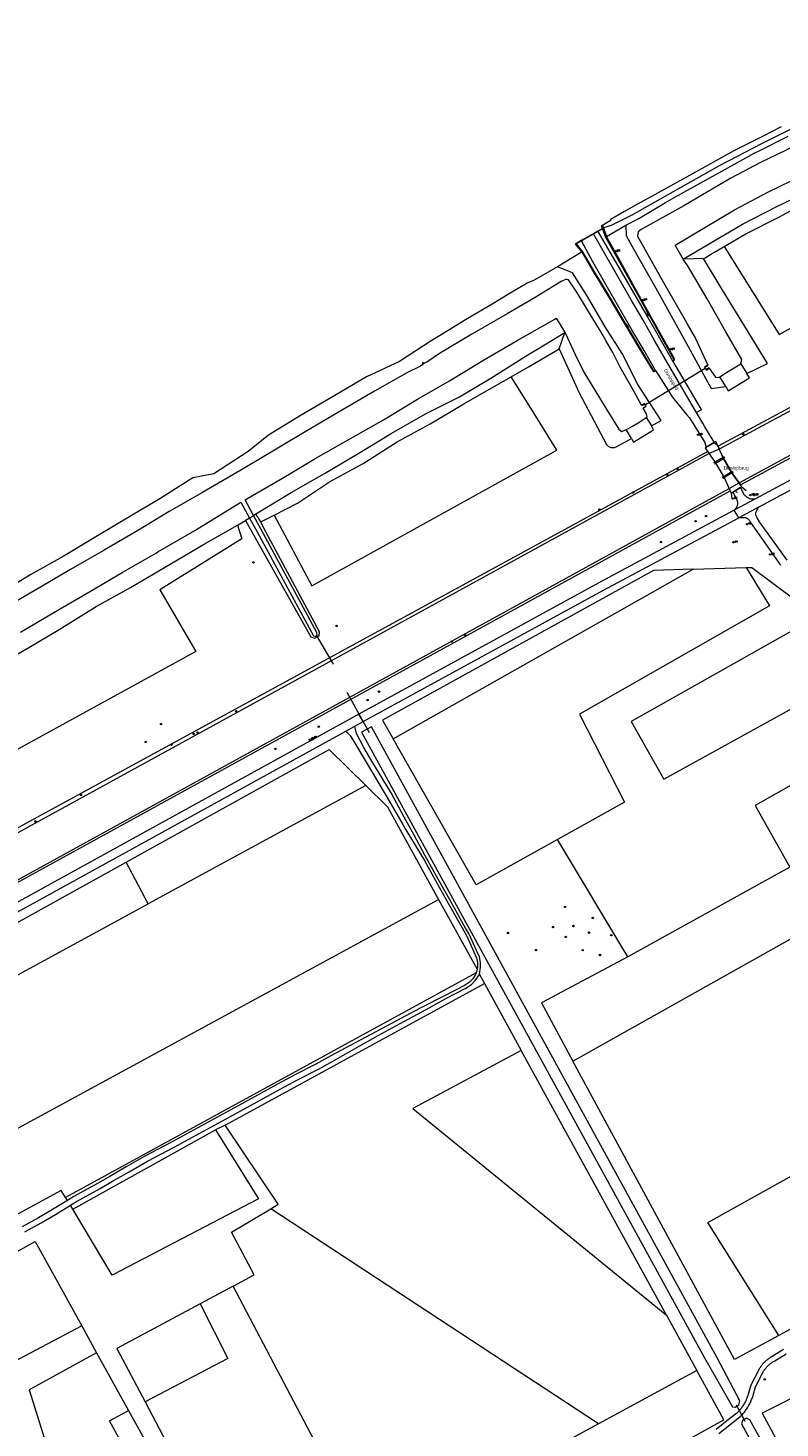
# Model space of a CAD drawing. Header units: metres. Extents: x 138165 to 154469, y 480134 to 494189.
# Tile 34 of 256: x 141341 to 141609, y 483975 to 484473. Entities that reach past the tile are written whole.
import ezdxf

# ---------------------------------------------------------------- set-up
doc = ezdxf.new("R2010")
doc.units = ezdxf.units.M
doc.header["$LTSCALE"] = 0.001
doc.header["$MEASUREMENT"] = 0
for name, color, linetype, lineweight in [('TOP-L-duiker', 7, 'Continuous', 0), ('TOP-L-terrein hoogteverschil grondkering', 7, 'Continuous', 0), ('TOP-L-topo objecten punt', 7, 'Continuous', 0), ('TOP-L-topo objecten vlak', 7, 'Continuous', 0), ('TOP-L-water remmingwerk', 7, 'Continuous', 0), ('TOP-T-topo huisnummering naamgeving', 7, 'Continuous', 0), ('TOP_L_ballustrade', 7, 'Continuous', 0)]:
    doc.layers.add(name, color=color, linetype=linetype, lineweight=lineweight)
doc.styles.add('Style-INTL_ISO', font='INTL_ISO.shx')
doc.styles.add('Style-STANDARD', font='STANDARD.shx')

# ---------------------------------------------------------------- blocks, each defined once
blk = doc.blocks.new('24')
at = {"layer": 'TOP-L-topo objecten punt', "color": 7, "linetype": 'Continuous', "lineweight": 0}
for radius in [0.025, 0.0182, 0.0115, 0.005]:
    blk.add_circle((0, 0), radius, dxfattribs=at)
blk = doc.blocks.new('304')
at = {"layer": 'TOP-L-topo objecten punt', "color": 7, "linetype": 'Continuous', "lineweight": 0}
blk.add_circle((0, 0), 0.0225, dxfattribs=at)
at = {"layer": 'TOP-L-topo objecten punt', "color": 7, "linetype": 'Continuous', "lineweight": 0, "style": 'Style-STANDARD'}
blk.add_text('ZM', height=0.054, dxfattribs=at).set_placement((0.043, 0))
blk = doc.blocks.new('121')
at = {"layer": 'TOP-L-topo objecten punt', "color": 7, "linetype": 'Continuous', "lineweight": 0}
blk.add_circle((0, 0), 0.025, dxfattribs=at)
at = {"layer": 'TOP-L-topo objecten punt', "color": 7, "linetype": 'Continuous', "lineweight": 0, "style": 'Style-STANDARD'}
blk.add_text('LD', height=0.06, dxfattribs=at).set_placement((0.0483, 0))
blk = doc.blocks.new('16')
at = {"layer": 'TOP-L-topo objecten punt', "color": 7, "linetype": 'Continuous', "lineweight": 0}
blk.add_circle((0, 0), 0.025, dxfattribs=at)
at = {"layer": 'TOP-L-topo objecten punt', "color": 7, "linetype": 'Continuous', "lineweight": 0, "style": 'Style-STANDARD'}
blk.add_text('LM', height=0.06, dxfattribs=at).set_placement((0.0483, 0))
blk = doc.blocks.new('10')
at = {"layer": 'TOP-L-topo objecten punt', "linetype": 'Continuous', "lineweight": 0}
blk.add_circle((0, 0), 0.0125, dxfattribs=at)
blk = doc.blocks.new('14')
at = {"layer": 'TOP-L-topo objecten punt', "color": 7, "linetype": 'Continuous', "lineweight": 0}
blk.add_circle((0, 0), 0.025, dxfattribs=at)
at = {"layer": 'TOP-L-topo objecten punt', "color": 7, "linetype": 'Continuous', "lineweight": 0, "style": 'Style-STANDARD'}
blk.add_text('VB', height=0.06, dxfattribs=at).set_placement((0.0483, 0))
blk = doc.blocks.new('11')
at = {"layer": 'TOP-L-topo objecten punt', "color": 7, "linetype": 'Continuous', "lineweight": 0}
blk.add_circle((0, 0), 0.025, dxfattribs=at)
at = {"layer": 'TOP-L-topo objecten punt', "color": 7, "linetype": 'Continuous', "lineweight": 0, "style": 'Style-STANDARD'}
blk.add_text('AB', height=0.06, dxfattribs=at).set_placement((0.0483, 0))

msp = doc.modelspace()

# ---------------------------------------------------------------- linework, layer by layer
at = {"layer": 'TOP-L-duiker', "flags": 128}
for points in [[(141582.46, 484351.78), (141582.37, 484351.72), (141582.25, 484351.65), (141560.96, 484338.73), (141560.79, 484338.63), (141560.71, 484338.57)], [(141443.79, 484256.84), (141449.91, 484246.63)], [(141454.7, 484236.58), (141462.75, 484222.33)], [(141593.25, 483983.35), (141596.35, 483977.52)]]:
    msp.add_lwpolyline(points, dxfattribs=at)
at = {"layer": 'TOP-L-terrein hoogteverschil grondkering', "flags": 128}
for points in [[(141591.47, 484307.4), (141591.69, 484305.45)], [(141595.26, 484309.59), (141596.76, 484308.31)]]:
    msp.add_lwpolyline(points, dxfattribs=at)
at = {"layer": 'TOP-L-topo objecten vlak', "flags": 128}
for points in [[(141588.96, 484395.03), (141596.71, 484399.56), (141608.58, 484405.61), (141621.49, 484412.52), (141632.86, 484418.47), (141645.76, 484425.43), (141656.92, 484430.74), (141669.73, 484436.37), (141680.55, 484442.25), (141693.94, 484448.19), (141706.44, 484453.28), (141712.87, 484456.62), (141719.51, 484459.55), (141725.38, 484461.73), (141731.37, 484463.58), (141737.8, 484465.52), (141744.15, 484467.72), (141751.7, 484469.75), (141759.49, 484470.37), (141766.67, 484470.71), (141773.75, 484471.92), (141778.71, 484472.7)], [(141931.64, 484466.31), (141833.65, 484446.27), (141817.02, 484447.81), (141586.77, 484324.01)], [(141936.32, 484465.62), (141834.61, 484444.91), (141817.56, 484447.02), (141587.23, 484322.98)], [(141594.23, 484311.05), (141766.55, 484404.36), (141793.75, 484418.52), (141798.91, 484421.78), (141804.38, 484424.48), (141810.1, 484426.59), (141816.02, 484428.09), (141819.86, 484428.73), (141908.14, 484447.28), (141908.91, 484444.92)], [(141625.3, 484443.08), (141602.49, 484431.62), (141587.23, 484423.74), (141558.84, 484407.66), (141556.34, 484406.31), (141548.74, 484402.47), (141545.99, 484401.68)], [(141588.96, 484395.03), (141595.71, 484384.23), (141608.46, 484363.79), (141747, 484440.66)], [(141609.24, 484437.52), (141602.79, 484434.29), (141592.44, 484428.99), (141578.77, 484421.48), (141565.42, 484414.14), (141557.01, 484409.51), (141553.3, 484407.37), (141548.45, 484404.57), (141548.6, 484404.29), (141545.2, 484402.29), (141545.36, 484402.02)], [(141553.96, 484402.56), (141558.64, 484405.01), (141568.13, 484410.64), (141569.78, 484411.61), (141572.29, 484413.1), (141572.72, 484413.34), (141589.18, 484422.35), (141599.85, 484428.32), (141601.34, 484429.06), (141611.73, 484434.21)], [(141613.92, 484430.66), (141601.83, 484424.88), (141591.38, 484419.37), (141574.64, 484409.47), (141559.41, 484401.1), (141558.42, 484400.21), (141558.17, 484398.68), (141567.34, 484382.29), (141575.52, 484368.05), (141575.66, 484367.62), (141578.76, 484362.38), (141583.09, 484352.87)], [(141574.39, 484390.59), (141571.47, 484395.56), (141592.66, 484408.09), (141604.76, 484414.45), (141616.91, 484420.35)], [(141834.76, 484420.84), (141832.81, 484420.65), (141820.7, 484418.69), (141819.92, 484418.52), (141807.1, 484414.85), (141794.74, 484409.87), (141770.05, 484397.62), (141723.59, 484371.98), (141670.23, 484343.01), (141599.81, 484305.27)], [(141574.39, 484390.59), (141574.73, 484390.77), (141595.44, 484403), (141607.41, 484409.19), (141620.02, 484415.21)], [(141601.39, 484302.49), (141671.71, 484340.26), (141733.31, 484373.78), (141771.63, 484394.87), (141785.11, 484401.86), (141808.18, 484411.98), (141810.63, 484412.78), (141822.65, 484415.91), (141834.93, 484417.77)], [(141542.44, 484399.58), (141541.5, 484399.04), (141538.11, 484397.11)], [(141544.01, 484400.48), (141542.44, 484399.58)], [(141579.1, 484336.06), (141577.59, 484338.66), (141568.94, 484353.44), (141564.22, 484361.62), (141560.1, 484368.84), (141555.93, 484376.11), (141551.62, 484383.56), (141546.84, 484391.86), (141542.62, 484399.26), (141542.44, 484399.58)], [(141545.7, 484401.45), (141544.01, 484400.48)], [(141544.01, 484400.48), (141544.18, 484400.15), (141548.31, 484393.03), (141553.14, 484384.7), (141557.5, 484377.17), (141561.8, 484369.74), (141565.91, 484362.61), (141570.63, 484354.4), (141570.71, 484354.45)], [(141545.36, 484402.02), (141545.7, 484402.22), (141545.99, 484401.68)], [(141545.36, 484402.02), (141545.7, 484401.45)], [(141571.13, 484354.74), (141567, 484362.23), (141556.95, 484380.19), (141546.86, 484398.36), (141545.7, 484401.45)], [(141545.99, 484401.68), (141547.08, 484398.53)], [(141547.08, 484398.53), (141553.96, 484402.56)], [(141553.96, 484402.56), (141554.12, 484398.92), (141556.27, 484395.01), (141564.67, 484380.2), (141574.8, 484361.89), (141584.3, 484344.59), (141589.52, 484345.22)], [(141594.23, 484311.05), (141594.73, 484310.34), (141766.93, 484403.22)], [(141536.18, 484396), (141536.01, 484395.87), (141538.13, 484393.32), (141538.27, 484393.09)], [(141538.11, 484397.11), (141536.18, 484396)], [(141536.18, 484396), (141538.3, 484393.45), (141543.07, 484385.47), (141544.46, 484383.15), (141548.26, 484376.85), (141553.58, 484367.91), (141558.84, 484359.12), (141563.95, 484350.57)], [(141564.56, 484350.92), (141560.45, 484358.01), (141556.12, 484365.44), (141551.52, 484373.5), (141547.48, 484380.51), (141546.86, 484381.58), (141542.25, 484389.58), (141538.3, 484396.79), (141538.11, 484397.11)], [(141571.13, 484354.74), (141571.43, 484354.88), (141567.25, 484362.34), (141562.19, 484371.44), (141557.21, 484380.34), (141552.03, 484389.67), (141547.08, 484398.53)], [(141581.65, 484390.76), (141582.17, 484391.06), (141584.44, 484392.39), (141585.57, 484393.05), (141588.96, 484395.03)], [(141538.27, 484393.09), (141537.83, 484392.82), (141529.63, 484387.75)], [(141538.27, 484393.09), (141542.88, 484385.36), (141543.94, 484383.61), (141548.07, 484376.74), (141553.4, 484367.8), (141558.65, 484359.01), (141563.76, 484350.46), (141563.95, 484350.57)], [(141581.65, 484390.76), (141574.39, 484390.59)], [(141594.86, 484353.37), (141595.19, 484354.89), (141589.52, 484364.68), (141582.88, 484376.38), (141576.1, 484387.9), (141574.39, 484390.59)], [(141596.96, 484349.89), (141604.31, 484353.42), (141597.49, 484364.76), (141595.28, 484368.43), (141588.23, 484379.74), (141581.65, 484390.76)], [(141529.63, 484387.75), (141523.33, 484384.16), (141521.12, 484382.91), (141518.86, 484382.03), (141513.69, 484378.92), (141507.99, 484375.49), (141507.6, 484375.25), (141496.4, 484368.56), (141488.27, 484363.62), (141484.76, 484361.49), (141473.47, 484354.21), (141461.8, 484348.68), (141450.48, 484342.12), (141438.47, 484335.13), (141426.91, 484327.94), (141419.69, 484322.11), (141407.41, 484314.24), (141399.99, 484312.8), (141388.63, 484305.63), (141377.77, 484299.23), (141365.44, 484291.87), (141353.84, 484284.86), (141342.38, 484278.42), (141330.9, 484271.49)], [(141563.05, 484331.24), (141566.52, 484333.15), (141558.19, 484346.02), (141552.65, 484356.96), (141546.62, 484366.43), (141540.3, 484377.22), (141535.01, 484385.66), (141529.63, 484387.75)], [(141559.5, 484338.6), (141558.26, 484341.05), (141556.2, 484344.72), (141552, 484352.11), (141549.35, 484357.39), (141546.89, 484361.58), (141544.57, 484365.52), (141541.4, 484370.73), (141538.21, 484376.02), (141536.29, 484379.21), (141533.63, 484383.18), (141533.1, 484383.31), (141532.83, 484383.33), (141532.57, 484383.3), (141530.95, 484382.58), (141521.69, 484376.91), (141511.82, 484371.15), (141499.16, 484363.88), (141487.7, 484357.02), (141483.18, 484353.94), (141482.24, 484353.56)], [(141421.61, 484299.43), (141418.58, 484305.04), (141421.2, 484306.56), (141431.86, 484312.73), (141443.72, 484319.76), (141455.27, 484326.36), (141467.79, 484333.4), (141479.91, 484340.78), (141491.22, 484347.29), (141503.12, 484354.53), (141515.38, 484361.59), (141528.67, 484369.25), (141529.2, 484369.55), (141532.17, 484364.75), (141532.26, 484364.6)], [(141422.41, 484299.95), (141427.17, 484302.83), (141434.98, 484307.55), (141446.83, 484314.34), (141458.42, 484321.23), (141470.56, 484328.55), (141482.71, 484335.6), (141494.87, 484341.63), (141505.96, 484348.19), (141511.43, 484351.67), (141517.24, 484355.37), (141519.17, 484356.53), (141520.91, 484357.59), (141523.15, 484358.94), (141524.4, 484359.7), (141532.23, 484364.43)], [(141530.28, 484358.69), (141532.23, 484364.43)], [(141532.23, 484364.43), (141532.26, 484364.6)], [(141532.26, 484364.6), (141532.53, 484364.13), (141536.06, 484356.39), (141539.07, 484350.42), (141542, 484345.53), (141547.22, 484336.98), (141551.48, 484330.13), (141552.56, 484329.28), (141554.08, 484330)], [(141513.25, 484348.73), (141519.54, 484352.34), (141530.28, 484358.69)], [(141530.28, 484358.69), (141537.37, 484342.98), (141547.05, 484324.71), (141547.78, 484323.96), (141548.74, 484323.55), (141549.94, 484323.59), (141550.5, 484323.81), (141555.95, 484326.82)], [(141570.71, 484354.45), (141571.13, 484354.74)], [(141481.64, 484353.15), (141481.55, 484353.01), (141480.91, 484352.54), (141476.3, 484350.23), (141464.54, 484343.66), (141453.42, 484337.08), (141440.55, 484329.48), (141429.66, 484323.05), (141418.47, 484316.31), (141403.42, 484307.6), (141391.59, 484300.86), (141380.65, 484294.18), (141368.5, 484287.1), (141356.52, 484280.18), (141344.99, 484273.45), (141333.77, 484266.91)], [(141482.24, 484353.56), (141481.7, 484353.84), (141481.64, 484353.15)], [(141481.64, 484353.15), (141481.8, 484353.06), (141481.91, 484353.12), (141481.85, 484353.24), (141482.14, 484353.42), (141482.19, 484353.33), (141482.31, 484353.39), (141482.24, 484353.56)], [(141563.95, 484350.57), (141564.56, 484350.92)], [(141564.56, 484350.92), (141569.12, 484343.68), (141570.46, 484341.54), (141573.48, 484337.76), (141575.71, 484335.23), (141576.64, 484334.18), (141579.05, 484330.38), (141582.07, 484325.35), (141582.11, 484325.27), (141582.49, 484323.72), (141585.42, 484325.36)], [(141579.1, 484336.06), (141579.22, 484336.13), (141580.79, 484337.02), (141580.88, 484337.06), (141579.31, 484339.73), (141570.71, 484354.45)], [(141583.09, 484352.87), (141581.92, 484352.17), (141582.25, 484351.65), (141582.26, 484351.62), (141582.61, 484351.12), (141583.66, 484351.77)], [(141583.66, 484351.77), (141583.59, 484351.87), (141582.64, 484351.3), (141582.12, 484352.12), (141583.08, 484352.66), (141583.09, 484352.87)], [(141583.66, 484351.77), (141585.82, 484348.64), (141586.51, 484348.48), (141587.19, 484348.62), (141587.4, 484348.76)], [(141587.4, 484348.76), (141590.13, 484350.45), (141594.86, 484353.37)], [(141589.52, 484345.22), (141590.42, 484343.72), (141597.92, 484348.32), (141596.96, 484349.89)], [(141594.86, 484353.37), (141596.96, 484349.89)], [(141428.92, 484299.54), (141442.34, 484274.38), (141529.42, 484322.6), (141521.96, 484334.67), (141513.25, 484348.73)], [(141428.92, 484299.54), (141437.17, 484303.75), (141448.54, 484311.44), (141460.38, 484317.76), (141460.6, 484317.88), (141472.61, 484325.61), (141484.44, 484332.03), (141496.34, 484339.05), (141507.73, 484345.57), (141513.25, 484348.73)], [(141589.52, 484345.22), (141587.4, 484348.76)], [(141560.17, 484337.51), (141561.24, 484338.18), (141560.96, 484338.73), (141560.96, 484338.73), (141560.62, 484339.24), (141559.5, 484338.6)], [(141559.5, 484338.6), (141559.61, 484338.48), (141560.56, 484339.03), (141560.79, 484338.63), (141561.04, 484338.21), (141560.13, 484337.63), (141560.17, 484337.51)], [(141561.26, 484334.2), (141561.51, 484334.37), (141561.29, 484335.56), (141560.17, 484337.51)], [(141585.42, 484325.36), (141584.64, 484326.67), (141582.11, 484330.88), (141581.33, 484332.23), (141579.1, 484336.06)], [(141554.08, 484330), (141554.63, 484330.26), (141556.3, 484331.15), (141558.31, 484332.33), (141560.38, 484333.61), (141561.26, 484334.2)], [(141555.95, 484326.82), (141554.08, 484330)], [(141555.95, 484326.82), (141556.75, 484325.54), (141563.87, 484329.85), (141563.05, 484331.24)], [(141561.26, 484334.2), (141563.05, 484331.24)], [(141582.21, 484323.48), (141585.76, 484318.26), (141588.9, 484312.87), (141591.47, 484307.4), (141592, 484307.71), (141594.76, 484309.32), (141595.26, 484309.59), (141591.73, 484314.59), (141588.6, 484319.96), (141586, 484325.7), (141582.21, 484323.48)], [(141585.42, 484325.36), (141586.77, 484324.01)], [(141583.6, 484321.45), (141583.12, 484322.15), (141031.85, 484021.71), (141031.02, 484021.38), (141030.71, 484021.25)], [(141583.6, 484321.45), (141583.6, 484321.44), (141035.56, 484021), (141035.4, 484020.17), (141035.09, 484019.39), (141034.65, 484018.67), (141034.17, 484018.13), (141033.61, 484017.66), (141032.98, 484017.29), (141032.84, 484017.22)], [(141587.23, 484322.98), (141583.6, 484321.45)], [(141586.77, 484324.01), (141587.23, 484322.98)], [(141587.23, 484322.98), (141588.6, 484319.96), (141591.73, 484314.59), (141594.23, 484311.05)], [(141588.96, 484320.3), (141589.13, 484320.01), (141588.86, 484319.85), (141588.69, 484320.14), (141588.96, 484320.3)], [(141591.89, 484315.09), (141592.06, 484314.81), (141591.79, 484314.65), (141591.62, 484314.93), (141591.89, 484315.09)], [(141590.69, 484309.05), (141594.23, 484311.05)], [(141037.69, 484007.94), (141037.93, 484008.1), (141041.24, 484008), (141058.1, 484016.23), (141590.69, 484309.05)], [(141039.86, 484003.91), (141066.27, 484020), (141591.07, 484308.24), (141590.69, 484309.05)], [(141599.81, 484305.27), (141599.43, 484305.22), (141599.06, 484305.2), (141598.7, 484305.23), (141598.33, 484305.29), (141597.98, 484305.39), (141597.64, 484305.53), (141597.31, 484305.7), (141597.01, 484305.91), (141596.72, 484306.14), (141596.47, 484306.4), (141596.24, 484306.69), (141594.76, 484309.32), (141592, 484307.71), (141593.4, 484305.07), (141593.46, 484304.94), (141593.57, 484304.62), (141593.64, 484304.3), (141593.68, 484303.97), (141593.68, 484303.64), (141593.65, 484303.31), (141593.58, 484302.98), (141593.48, 484302.66), (141593.35, 484302.36), (141593.19, 484302.07), (141592.99, 484301.8), (141592.78, 484301.55), (141592.53, 484301.32)], [(141599.81, 484305.27), (141592.53, 484301.32)], [(141338.64, 484257.89), (141351.11, 484265.24), (141362.95, 484272.18), (141374.84, 484279.11), (141387.01, 484286.19), (141387.54, 484286.49), (141400.74, 484294.03), (141417.07, 484304.17), (141420.15, 484298.51)], [(141421.61, 484299.43), (141422.41, 484299.95)], [(141424.19, 484297.13), (141422.41, 484299.95)], [(141592.53, 484301.32), (141544.33, 484275.44), (141458.98, 484228.82)], [(141594.21, 484298.61), (141592.53, 484301.32)], [(141601.39, 484302.49), (141594.21, 484298.61)], [(141611.38, 484283.55), (141601.55, 484297.18), (141600.65, 484298.6), (141600.51, 484298.84), (141600.4, 484299.09), (141600.32, 484299.35), (141600.26, 484299.62), (141600.23, 484299.9), (141600.23, 484300.18), (141600.26, 484300.45), (141600.32, 484300.72), (141600.4, 484300.99), (141600.51, 484301.24), (141600.65, 484301.48), (141600.8, 484301.77), (141600.99, 484302.04), (141601.2, 484302.29), (141601.39, 484302.49)], [(141415.9, 484296.01), (141417.36, 484291.09), (141388.21, 484272.96), (141401.06, 484251.06), (141179.97, 484129.89)], [(141330.76, 484246.21), (141341.68, 484252.51), (141352.4, 484258.93), (141365.61, 484267.02), (141377.85, 484273.82), (141389.92, 484280.96), (141403.78, 484289.16), (141415.9, 484296.01)], [(141415.9, 484296.01), (141418.76, 484297.62)], [(141420.15, 484298.51), (141418.76, 484297.62)], [(141418.76, 484297.62), (141420.98, 484293.66), (141441.97, 484256.29), (141443.21, 484255.8), (141444.89, 484256.68), (141445.01, 484258.04), (141425.14, 484295.1), (141424.19, 484297.13)], [(141420.15, 484298.51), (141422.81, 484293.61), (141442.93, 484256.6), (141443.63, 484256.49), (141444.24, 484256.91), (141444.02, 484257.85), (141424.28, 484294.48), (141421.61, 484299.43)], [(141420.15, 484298.51), (141421.61, 484299.43)], [(141424.19, 484297.13), (141428.92, 484299.54)], [(141460.59, 484226.17), (141546.07, 484272.85), (141594.21, 484298.61)], [(141594.21, 484298.61), (141594.44, 484298.66), (141595.07, 484298.73), (141595.7, 484298.74), (141595.87, 484298.75), (141596.12, 484298.74), (141596.36, 484298.7), (141596.61, 484298.64), (141596.84, 484298.55), (141597.06, 484298.44), (141597.27, 484298.31), (141597.47, 484298.15), (141597.65, 484297.98), (141597.81, 484297.79), (141597.95, 484297.58), (141598.34, 484296.95), (141609.04, 484281.81)], [(141577.93, 484280.32), (141563.82, 484279.9), (141467.42, 484226.68), (141471.19, 484220.07)], [(141471.19, 484220.07), (141577.93, 484280.32)], [(141596.82, 484280.88), (141605.08, 484267.3), (141537.5, 484228.75), (141553.45, 484197.47), (141529.68, 484184.19)], [(141577.93, 484280.32), (141596.82, 484280.88)], [(141596.82, 484280.88), (141598.78, 484280.93), (141622.14, 484263.46)], [(141622.14, 484263.46), (141555.92, 484226.18), (141567.55, 484205.74), (141644.47, 484248.06)], [(141666.94, 484234.08), (141599.94, 484196.29), (141612.26, 484174.38), (141554.7, 484142.5)], [(141458.98, 484228.82), (141050.45, 484003.93), (141043.76, 484000.29), (141042.78, 483999.74)], [(141457.61, 484224.52), (141460.59, 484226.17)], [(141460.59, 484226.17), (141458.98, 484228.82)], [(141044.78, 483997.32), (141052.38, 484001.54), (141454.42, 484222.77)], [(141454.42, 484222.77), (141457.61, 484224.52)], [(141454.42, 484222.77), (141455.97, 484221.17), (141457.56, 484218.44), (141461.58, 484211.68), (141468.78, 484199.79), (141474.61, 484189.59), (141475.75, 484187.68), (141482.34, 484176.78), (141487.59, 484167.31), (141490.8, 484161.65), (141497.29, 484150.07), (141499.96, 484144.34), (141500.92, 484142.21), (141501.26, 484140.38), (141501.24, 484138.96), (141501.11, 484138.2)], [(141501.96, 484136.24), (141502.29, 484138.86), (141502.31, 484140.47), (141501.93, 484142.52), (141500.91, 484144.78), (141498.22, 484150.55), (141496.93, 484152.76), (141491.71, 484162.17), (141487.18, 484170.18), (141482.52, 484178.63), (141478.68, 484185.83), (141475.13, 484192.21), (141470.51, 484200.81), (141463.29, 484212.71), (141460.79, 484216.93), (141458.15, 484221.92), (141457.63, 484224.4), (141457.61, 484224.52)], [(141594.2, 483983.35), (141594.54, 483984.7), (141586.43, 484000), (141463.55, 484224.3), (141460.01, 484222.36), (141581.96, 484000), (141591.94, 483982.59), (141592.84, 483982.48), (141594.2, 483983.35)], [(141376.22, 484176.19), (141448.43, 484216.2), (141461.46, 484203.39)], [(141529.68, 484184.19), (141500.8, 484168.13), (141471.19, 484220.07)], [(141461.46, 484203.39), (141384.08, 484161.33)], [(141461.46, 484203.39), (141469.17, 484195.81), (141487.39, 484162.95)], [(141554.7, 484142.5), (141529.68, 484184.19)], [(141222.06, 484073.92), (141214.65, 484080.04), (141213.37, 484085.95), (141376.22, 484176.19)], [(141384.08, 484161.33), (141376.22, 484176.19)], [(141257.35, 484092.46), (141384.08, 484161.33)], [(141279.7, 484050.07), (141487.39, 484162.95)], [(141487.39, 484162.95), (141501.11, 484138.2)], [(141535.14, 484105.5), (141614.33, 484149.84), (141675.64, 484113.23), (141655.47, 484101.94), (141661.49, 484091.82)], [(141554.7, 484142.5), (141523.95, 484126.16), (141535.14, 484105.5)], [(141500.73, 484136.88), (141354.73, 484057.02)], [(141500.73, 484136.88), (141500.42, 484136.05), (141499.58, 484134.72), (141498.41, 484133.49), (141496.59, 484132.3), (141489.51, 484128.69), (141480.82, 484124.3), (141449.04, 484107.33), (141443.78, 484104.36), (141436.28, 484100.59), (141430.11, 484097.22), (141416.14, 484089.59), (141400.22, 484080.87), (141392.4, 484076.68), (141382.93, 484071.67), (141376.28, 484067.85), (141370.45, 484064.48), (141366.09, 484061.98), (141357.63, 484057.3), (141355.41, 484055.94)], [(141356.46, 484054.24), (141358.64, 484055.57), (141367.07, 484060.24), (141371.45, 484062.75), (141377.28, 484066.12), (141383.89, 484069.92), (141393.34, 484074.92), (141401.18, 484079.11), (141417.1, 484087.84), (141431.07, 484095.47), (141437.21, 484098.82), (141444.73, 484102.6), (141450.03, 484105.6), (141459.09, 484110.84), (141465.92, 484114.53), (141473.72, 484118.8), (141483, 484123.85), (141489.99, 484127.75), (141497.12, 484131.4), (141499.09, 484132.68), (141500.42, 484134.08), (141501.96, 484136.24)], [(141501.11, 484138.2), (141500.99, 484137.55), (141500.73, 484136.88)], [(141501.96, 484136.24), (141503.68, 484133.07)], [(141411.47, 484082.69), (141503.68, 484133.07)], [(141503.68, 484133.07), (141516.78, 484109.21)], [(141516.78, 484109.21), (141478.18, 484088.67), (141568.4, 484015.18)], [(141568.4, 484015.18), (141516.78, 484109.21)], [(141608.38, 484007.95), (141592.67, 483999.39), (141535.14, 484105.5)], [(141357.32, 484052.86), (141408.01, 484081.02)], [(141408.01, 484081.02), (141423.38, 484056.56), (141371.25, 484029.44), (141357.32, 484052.86)], [(141411.47, 484082.69), (141408.01, 484081.02)], [(141427.67, 484053.01), (141430.3, 484054.58), (141411.47, 484082.69)], [(141608.38, 484007.95), (141583.12, 484048.15), (141640.16, 484079.9)], [(141354.73, 484057.02), (141353.2, 484059.45), (141284.53, 484022.33), (141271.08, 484033.43)], [(141355.41, 484055.94), (141350.09, 484052.67), (141345.04, 484049.71), (141339.25, 484046.53)], [(141355.41, 484055.94), (141354.73, 484057.02)], [(141340.2, 484044.77), (141346.03, 484047.97), (141351.11, 484050.96), (141356.46, 484054.24)], [(141357.32, 484052.86), (141356.46, 484054.24)], [(141414.35, 484025.48), (141421.84, 484029.5), (141413.73, 484044.68), (141427.67, 484053.01)], [(141544.24, 483976.53), (141427.67, 484053.01)], [(141284.62, 484008.52), (141343.87, 484041.35), (141360.45, 484011.36)], [(141414.35, 484025.48), (141402.54, 484019.15)], [(141449.14, 483959.23), (141414.35, 484025.48)], [(141402.54, 484019.15), (141372.97, 484003.28), (141382.98, 483984.31)], [(141402.54, 484019.15), (141412.41, 483999.77), (141382.98, 483984.31)], [(141627.32, 484018.26), (141608.38, 484007.95)], [(141360.45, 484011.36), (141309.51, 483984.49), (141349.52, 483910.94), (141275.26, 483870.67)], [(141360.45, 484011.36), (141365.74, 484001.78)], [(141568.4, 484015.18), (141579.22, 483995.47)], [(141365.74, 484001.78), (141341.71, 483988.61), (141360.08, 483930.3), (141387.95, 483945.33), (141370.39, 483977.57), (141377.1, 483981.23)], [(141365.74, 484001.78), (141377.1, 483981.23)], [(141610.1, 484002.95), (141606.07, 484000.53), (141605.81, 484000.39), (141605.55, 484000.24), (141605.3, 484000.08), (141605.05, 483999.91), (141604.81, 483999.74), (141604.57, 483999.57), (141604.34, 483999.39), (141604.11, 483999.2), (141603.88, 483999.01), (141603.66, 483998.81), (141603.45, 483998.6), (141603.24, 483998.39), (141603.03, 483998.18), (141602.83, 483997.96), (141602.64, 483997.73), (141602.45, 483997.51), (141602.27, 483997.27), (141602.09, 483997.03), (141601.92, 483996.79), (141601.76, 483996.54), (141601.6, 483996.29), (141601.45, 483996.04), (141601.41, 483995.97), (141598.46, 483990.3), (141597.51, 483986.98), (141597.4, 483986.65), (141597.29, 483986.33), (141597.18, 483986.01), (141597.05, 483985.7), (141596.92, 483985.38), (141596.78, 483985.07), (141596.64, 483984.76), (141596.49, 483984.46), (141596.33, 483984.16), (141596.17, 483983.86), (141596, 483983.56), (141595.82, 483983.27), (141595.64, 483982.98), (141595.45, 483982.7), (141595.26, 483982.42), (141595.06, 483982.15), (141594.86, 483981.88), (141594.64, 483981.61), (141594.43, 483981.35), (141594.21, 483981.09), (141593.98, 483980.84), (141593.75, 483980.59), (141593.51, 483980.34), (141589.93, 483977.55), (141586.09, 483974.51)], [(141587.1, 483973.13), (141591.01, 483976.24), (141594.67, 483979.09), (141594.93, 483979.36), (141595.19, 483979.62), (141595.43, 483979.9), (141595.68, 483980.17), (141595.91, 483980.45), (141596.14, 483980.74), (141596.37, 483981.03), (141596.59, 483981.33), (141596.8, 483981.63), (141597.01, 483981.93), (141597.21, 483982.24), (141597.4, 483982.55), (141597.59, 483982.87), (141597.77, 483983.19), (141597.94, 483983.51), (141598.11, 483983.84), (141598.27, 483984.17), (141598.43, 483984.5), (141598.58, 483984.84), (141598.72, 483985.18), (141598.85, 483985.52), (141598.98, 483985.87), (141599.1, 483986.22), (141599.21, 483986.57), (141600.12, 483989.74), (141602.98, 483995.24), (141603.13, 483995.47), (141603.28, 483995.71), (141603.44, 483995.93), (141603.6, 483996.15), (141603.77, 483996.37), (141603.95, 483996.58), (141604.13, 483996.79), (141604.32, 483996.99), (141604.51, 483997.19), (141604.71, 483997.38), (141604.92, 483997.57), (141605.12, 483997.74), (141605.34, 483997.92), (141605.56, 483998.09), (141605.78, 483998.25), (141606.01, 483998.41), (141606.24, 483998.56), (141606.48, 483998.7), (141606.71, 483998.84), (141606.96, 483998.97), (141611, 484001.39)], [(141602.49, 483980.37), (141632.9, 483923.98), (141659.39, 483940.45), (141637.06, 483997.73), (141602.49, 483980.37)], [(141471.28, 483937.01), (141481.17, 483918.52), (141588.83, 483977.96), (141579.22, 483995.47)], [(141579.22, 483995.47), (141544.24, 483976.53)], [(141382.98, 483984.31), (141408.07, 483936.78), (141449.14, 483959.23)], [(141377.1, 483981.23), (141409.42, 483922.75), (141292.74, 483856.26), (141275.26, 483870.67)], [(141544.24, 483976.53), (141471.28, 483937.01)], [(141598.06, 483978.02), (141596.93, 483978.51), (141595.45, 483977.7), (141595.11, 483976.56), (141641.43, 483891.57), (141644.62, 483893.77), (141598.06, 483978.02)]]:
    msp.add_lwpolyline(points, dxfattribs=at)
at = {"layer": 'TOP-L-water remmingwerk', "flags": 128}
for points in [[(141585.3, 484318.24), (141588.8, 484320.27)], [(141585.54, 484317.8), (141589.07, 484319.89)], [(141588.22, 484313.06), (141591.97, 484315.18)], [(141592.21, 484314.81), (141588.42, 484312.6)]]:
    msp.add_lwpolyline(points, dxfattribs=at)
at = {"layer": 'TOP_L_ballustrade', "flags": 128}
msp.add_lwpolyline([(141555.09, 484366.29), (141554.68, 484366.77), (141554.22, 484367.3), (141553.51, 484368.22), (141553.3, 484368.56), (141538.36, 484393.51), (141538.24, 484393.7), (141536.38, 484395.99), (141536.37, 484396.01), (141545.61, 484401.27), (141545.62, 484401.23), (141546.64, 484398.66), (141546.65, 484398.62), (141546.79, 484398.4), (141560.93, 484372.97), (141561.3, 484372.24), (141561.84, 484370.85), (141562.04, 484370.34)], dxfattribs=at)

# ---------------------------------------------------------------- block references
at = {"layer": 'TOP-L-topo objecten punt', "xscale": 10, "yscale": 10, "zscale": 10}
for name, p in [('16', (141550.32, 484393.31)), ('16', (141559.95, 484375.9)), ('16', (141569.78, 484358.47)), ('16', (141579.62, 484328.1)), ('24', (141595.72, 484328.28)), ('24', (141572.35, 484316.06)), ('24', (141568.63, 484313.97)), ('24', (141556.55, 484307.55)), ('16', (141592.02, 484305.43)), ('10', (141593.38, 484307.74)), ('14', (141598.26, 484306.67)), ('11', (141599.57, 484306.61)), ('24', (141544.59, 484301.54)), ('24', (141578.76, 484297.37)), ('24', (141582.51, 484299.22)), ('11', (141597.11, 484296.32)), ('24', (141566.46, 484289.98)), ('304', (141592.25, 484289.9)), ('16', (141605.27, 484285.56)), ('24', (141421.54, 484282.72)), ('24', (141451.1, 484260.19)), ('24', (141496.89, 484256.85)), ('24', (141492.03, 484254.59)), ('24', (141466.2, 484236.8)), ('24', (141415.39, 484229.83)), ('24', (141462.13, 484233.81)), ('24', (141388.71, 484225.28)), ('24', (141400.3, 484221.8)), ('24', (141401.65, 484222.22)), ('121', (141441.52, 484219.72)), ('121', (141442.65, 484220.35)), ('24', (141444.77, 484224.36)), ('24', (141383.23, 484218.94)), ('24', (141392.39, 484217.95)), ('24', (141429.33, 484216.47)), ('24', (141360.22, 484200.03)), ('24', (141343.98, 484190.66)), ('24', (141532.37, 484160.29)), ('24', (141542.22, 484156.38)), ('24', (141512.1, 484151.01)), ('24', (141528.12, 484153.13)), ('24', (141535.36, 484153.49)), ('24', (141540.93, 484151.13)), ('24', (141548.82, 484150.22)), ('24', (141532.61, 484149.61)), ('24', (141522.03, 484144.93)), ('24', (141538.67, 484144.91)), ('24', (141544.79, 484143.19)), ('24', (141603.4, 483992.32))]:
    msp.add_blockref(name, p, dxfattribs=at)

# ---------------------------------------------------------------- texts
at = {"layer": 'TOP-T-topo huisnummering naamgeving', "style": 'Style-INTL_ISO'}
msp.add_text('Dunloppad', height=1.25, rotation=301.3, dxfattribs=at).set_placement((141567.41, 484351.05))
msp.add_text('Dunlopbrug', height=1.25, dxfattribs=at).set_placement((141588.77, 484315.69))

doc.saveas('drawing.dxf')
